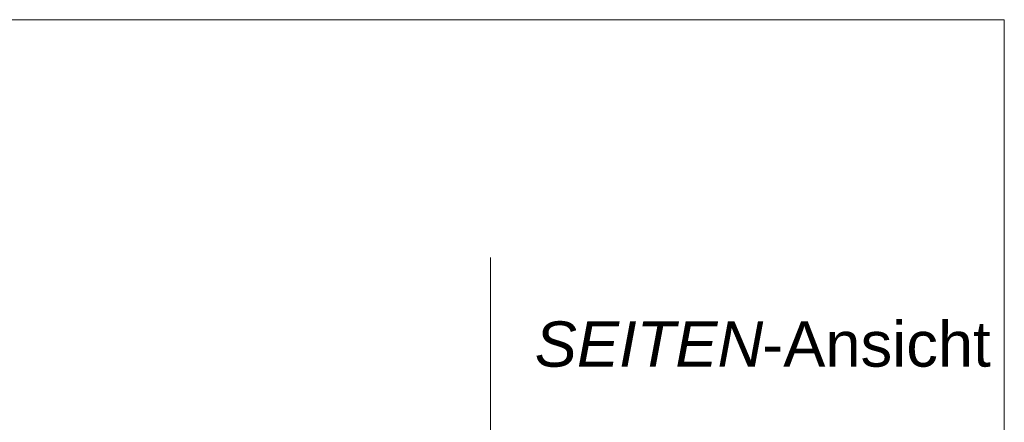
# Model space of a CAD drawing. Extents: x -620 to 300, y 62 to 1107.
# Tile 140 of 256: x 237 to 268, y 665 to 677. Entities that reach past the tile are written whole.
import ezdxf
from ezdxf.lldxf.tags import DXFTag

# ---------------------------------------------------------------- set-up
doc = ezdxf.new("R2010")
doc.units = 0
doc.layers.get('0').update_dxf_attribs({"lineweight": 35})
doc.layers.add('E_Detail_Beschriftung', color=7, linetype='Continuous', lineweight=13, true_color=0x009900)
doc.layers.add('E_Detail_Linie_Text_Bem', color=7, linetype='Continuous', lineweight=13)
doc.styles.get("Standard").update_dxf_attribs({"font": 'ARIALN.TTF'})
tags = doc.linetypes.add('fein_strichliert-A06G9G0V8I', pattern=[4, 1, -2, 1]).pattern_tags.tags
tags[8:9] = [DXFTag(74, 4), DXFTag(75, 0), DXFTag(340, '0'), DXFTag(46, 0.0), DXFTag(50, 0.0), DXFTag(44, 0.0), DXFTag(45, 0.0)]
tags[6:7] = [DXFTag(74, 4), DXFTag(75, 0), DXFTag(340, '0'), DXFTag(46, 0.0), DXFTag(50, 0.0), DXFTag(44, 0.0), DXFTag(45, 0.0)]
tags[4:5] = [DXFTag(74, 4), DXFTag(75, 0), DXFTag(340, '0'), DXFTag(46, 0.0), DXFTag(50, 0.0), DXFTag(44, 0.0), DXFTag(45, 0.0)]

# ---------------------------------------------------------------- blocks, each defined once
blk = doc.blocks.new('Referenz-A06G9G0Z8I')
at = {"layer": 'E_Detail_Linie_Text_Bem', "linetype": 'fein_strichliert-A06G9G0V8I', "ltscale": 0.65}
for p, q in [((267.814, 677.262), (205.045, 677.262)), ((267.814, 615.945), (267.814, 677.262)), ((251.933, 617.026), (251.933, 669.906))]:
    blk.add_line(p, q, dxfattribs=at)
at = {"layer": 'E_Detail_Beschriftung', "linetype": 'Continuous', "lineweight": -2, "ltscale": 0.25, "char_height": 1.4, "attachment_point": 1}
for s, insert in [('{\\fArial;-Ansicht}', (260.329, 667.933)), ('{\\fArial|b0|i1;SEITEN}', (253.299, 667.933))]:
    blk.add_mtext(s, dxfattribs=dict(at, insert=insert))

msp = doc.modelspace()

# ---------------------------------------------------------------- block references
at = {"color": 8, "lineweight": 25, "ltscale": 0.25, "true_color": 0x808080}
msp.add_blockref('Referenz-A06G9G0Z8I', (0, 0), dxfattribs=at)

doc.saveas('drawing.dxf')
